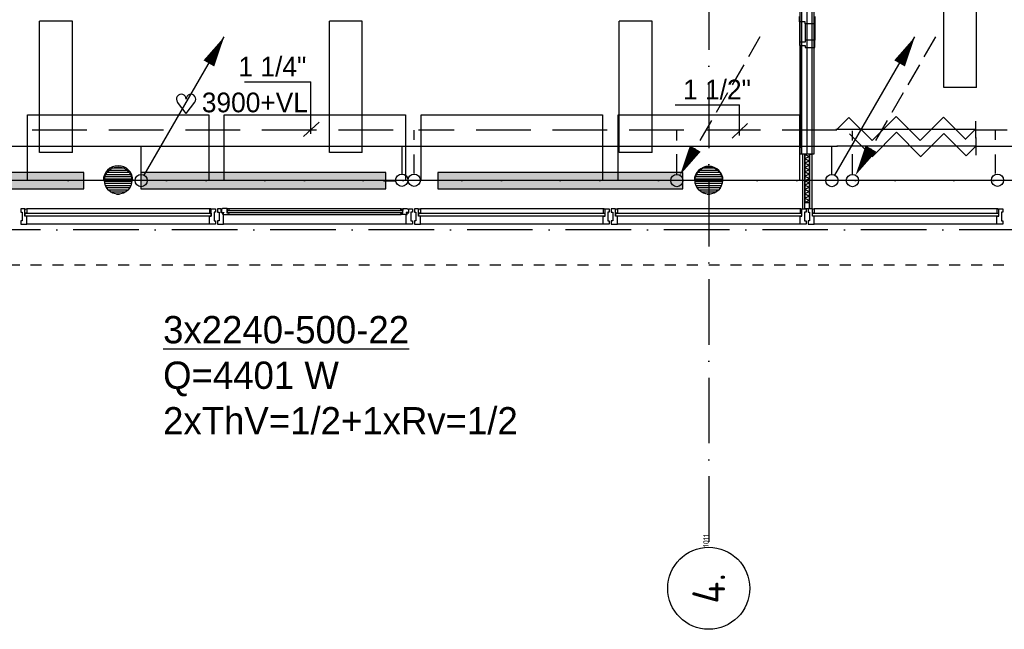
# Model space of a CAD drawing. Extents: x -866131 to -691536, y 173952 to 258052.
# Tile 132 of 160: x -748903 to -739900, y 213166 to 218743. Entities that reach past the tile are written whole.
import ezdxf
from ezdxf.enums import TextEntityAlignment as Align

# ---------------------------------------------------------------- set-up
doc = ezdxf.new("R2010")
doc.units = 0
doc.header["$LTSCALE"] = 100
for name, pattern in [('2322107', [2000, 1000, 1000]), ('2322108', [7, 5, -2]), ('DASHDOT', [9, 6, -1.5, 0, -1.5]), ('HIDDEN', [2, 1, -1])]:
    doc.linetypes.add(name, pattern=pattern)
doc.layers.get('0').update_dxf_attribs({"linetype": 'CONTINUOUS'})
for name, color, linetype in [('AL$1----_ALGEMEEN', 7, 'CONTINUOUS'), ('AL$7----_STRAMIEN', 1, 'DASHDOT'), ('AL21----_BUITENWAND', 4, 'CONTINUOUS'), ('AL21K---_ISOLATIE', 1, 'CONTINUOUS'), ('AL22----_BINNENWAND', 7, 'CONTINUOUS'), ('AL28----_KONSTRUKTIE', 3, 'CONTINUOUS'), ('AL31----_BUITENKOZ', 7, 'CONTINUOUS'), ('AL32----_BINNENKOZ', 7, 'CONTINUOUS'), ('ALL-----_REFLIJNEN', 8, 'CONTINUOUS'), ('ALN-----_BLOCKNAAM', 2, 'CONTINUOUS'), ('ALXAA---_GEWBETON', 12, 'CONTINUOUS'), ('ALXOU---_GLAS', 7, 'CONTINUOUS'), ('ARMATUUR', 8, 'CONTINUOUS'), ('WI561---', 1, 'CONTINUOUS'), ('WL561---', 4, 'CONTINUOUS'), ('WL561---_AANVOER', 4, 'CONTINUOUS'), ('WL561---_RETOUR', 4, 'CONTINUOUS'), ('WL570---', 3, 'CONTINUOUS'), ('WL570---_RETOUR', 3, 'CONTINUOUS')]:
    doc.layers.add(name, color=color, linetype=linetype)
doc.styles.add('BURO-018', font='BUROFONT.shx', dxfattribs={"height": 180})
doc.styles.add('BURO-025', font='BUROFONT.shx', dxfattribs={"height": 250})
doc.styles.get("Standard").update_dxf_attribs({"font": 'ISOCP'})
pattern_1 = [(0, (-898303.18, 183726.94), (0, 20), [])]

# ---------------------------------------------------------------- blocks, each defined once
blk = doc.blocks.new('1011')
at = {"layer": 'AL$7----_STRAMIEN', "color": 7, "linetype": 'CONTINUOUS'}
blk.add_circle((-750, 0), 750, dxfattribs=at)
at = {"layer": 'ALN-----_BLOCKNAAM', "linetype": 'CONTINUOUS'}
blk.add_text('1011', height=100, dxfattribs=at).set_placement((0, 0))
blk = doc.blocks.new('2322401')
at = {"color": 0, "linetype": 'CONTINUOUS'}
for p, q in [((-0.5, 0.5, 1), (-0.5, 0.5)), ((-0.5, 0.5, 1), (-0.5, -0.5, 1)), ((0.5, 0.5, 1), (-0.5, 0.5, 1)), ((0.5, 0.5), (-0.5, 0.5)), ((-0.5, 0.5), (-0.5, -0.5)), ((0.5, 0.5, 1), (0.5, 0.5)), ((0.5, -0.5, 1), (0.5, 0.5, 1)), ((0.5, -0.5), (0.5, 0.5)), ((-0.5, -0.5, 1), (-0.5, -0.5)), ((-0.5, -0.5, 1), (0.5, -0.5, 1)), ((-0.5, -0.5), (0.5, -0.5)), ((0.5, -0.5, 1), (0.5, -0.5))]:
    blk.add_line(p, q, dxfattribs=at)
blk = doc.blocks.new('CVHATCH1')
at = {"color": 0, "linetype": 'CONTINUOUS'}
blk.add_solid([(-0.5, -0.5), (0.5, -0.5), (-0.5, 0.5), (0.5, 0.5)], dxfattribs=at)
blk = doc.blocks.new('LDV1107')
at = {"color": 0, "linetype": 'CONTINUOUS'}
blk.add_line((0.25, 0.433), (6.75, 11.691), dxfattribs=at)
blk.add_lwpolyline([(6.75, 11.691, 0, 1, 0), (5.5, 9.526, 1, 1, 0)], format="xyseb", dxfattribs=at)
blk.add_circle((0, 0), 0.5, dxfattribs=at)
blk = doc.blocks.new('LDV3108')
at = {"color": 0, "linetype": 'CONTINUOUS'}
for p, q in [((6.75, 11.691), (5.813, 10.068)), ((5.438, 9.418), (4.5, 7.794)), ((4.125, 7.145), (3.188, 5.521)), ((2.813, 4.871), (1.875, 3.248)), ((1.5, 2.598), (0.563, 0.974))]:
    blk.add_line(p, q, dxfattribs=at)
blk.add_lwpolyline([(0.25, 0.433, 0, 1, 0), (1.5, 2.598, 1, 1, 0)], format="xyseb", dxfattribs=at)
blk.add_circle((0, 0), 0.5, dxfattribs=at)
blk = doc.blocks.new('CVRINFO2')
at = {"color": 0, "linetype": 'CONTINUOUS', "style": 'BURO-025'}
for tag, p in [('CV_TEXT125', (0, 0)), ('CV_TEXT225', (0, -4.167)), ('CV_TEXT325', (0, -8.333)), ('CV_TEXT425', (0, -12.5))]:
    blk.add_attdef(tag, p, '', height=2.5, dxfattribs=at)
blk = doc.blocks.new('HART')
at = {"color": 1}
for q in [(-28.1, 39.5), (51.4, 39.5)]:
    blk.add_line((11.6, -12.9), q, dxfattribs=at)
for centre, start, end in [((-10.5, 52.8), 0, 217.1867), ((33.8, 52.8), 322.8133, 180)]:
    blk.add_arc(centre, 22.1, start, end, dxfattribs=at)

msp = doc.modelspace()

# ---------------------------------------------------------------- hatches: boundary and pattern name
at = {"layer": 'ALL-----_REFLIJNEN', "linetype": 'CONTINUOUS'}
h = msp.add_hatch(dxfattribs=at)
h.set_pattern_fill('GEWPBET', color=8, scale=100, style=0)
h.set_pattern_definition(pattern_1)
edge = h.paths.add_edge_path()
edge.add_arc((-748003.003, 217271.228), 125, 0, 360)
h = msp.add_hatch(dxfattribs=at)
h.set_pattern_fill('GEWPBET', color=8, scale=100, style=0)
h.set_pattern_definition(pattern_1)
edge = h.paths.add_edge_path()
edge.add_arc((-748003.003, 217271.228), 125, 0, 360)
at = {"layer": 'ALXAA---_GEWBETON'}
h = msp.add_hatch(dxfattribs=at)
h.set_pattern_fill('GEWPBET', color=8, scale=100, style=0)
h.set_pattern_definition([(0, (-892903.18, 183726.94), (0, 20), [])])
edge = h.paths.add_edge_path()
edge.add_arc((-742603.003, 217271.228), 125, 0, 360)

# ---------------------------------------------------------------- linework, layer by layer
at = {"color": 3, "linetype": 'CONTINUOUS'}
for p, q in [((-741320.91, 217848.024), (-741436.087, 217732.846)), ((-741109.354, 217636.468), (-741320.91, 217848.024)), ((-740889.64, 217856.182), (-741109.354, 217636.468)), ((-740669.926, 217636.468), (-740889.64, 217856.182)), ((-740455.799, 217850.595), (-740669.926, 217636.468)), ((-740251.546, 217646.343), (-740455.799, 217850.595)), ((-740162.974, 217814.404), (-740162.974, 217659.94)), ((-740170.756, 217737.073), (-741440.317, 217737.073)), ((-741105.124, 217488.322), (-741316.68, 217699.878)), ((-740885.41, 217712.428), (-741105.124, 217492.714)), ((-740665.696, 217492.714), (-740885.41, 217712.428)), ((-740451.569, 217702.449), (-740665.696, 217488.322)), ((-740247.461, 217498.342), (-740451.569, 217702.449)), ((-740169.562, 217736.784), (-740255.776, 217650.57)), ((-740158.744, 217663.657), (-740158.744, 217504.201)), ((-740162.296, 217584.7), (-741431.857, 217584.7)), ((-740161.102, 217584.7), (-740247.461, 217498.342))]:
    msp.add_line(p, q, dxfattribs=at)
at = {"layer": 'AL$1----_ALGEMEEN', "color": 8}
msp.add_lwpolyline([(-747867.993, 217271.366, 0.9989735), (-748138.012, 217271.366), (-748831.826, 217271.366), (-748831.826, 217871.366), (-747173.826, 217871.366), (-747173.826, 217271.366)], format="xyb", close=True, dxfattribs=at)
for points in [[(-747031.826, 217271.366), (-747031.826, 217871.366), (-745373.826, 217871.366), (-745373.826, 217271.366)], [(-745231.826, 217271.366), (-745231.826, 217871.366), (-743573.826, 217871.366), (-743573.826, 217271.366)]]:
    msp.add_lwpolyline(points, close=True, dxfattribs=at)
at = {"layer": 'AL$7----_STRAMIEN', "color": 1}
msp.add_line((-720345.22, 217271.228), (-755752.725, 217271.228), dxfattribs=at)
for points in [[(-742602.826, 224468.904), (-742602.826, 213916.491)], [(-730609.16, 217271.228), (-862679.018, 217271.228)], [(-719909.644, 216821.228), (-863263.924, 216821.228)]]:
    msp.add_lwpolyline(points, dxfattribs=at)
at = {"layer": 'AL21----_BUITENWAND', "color": 8, "linetype": 'HIDDEN'}
msp.add_line((-758802.826, 216501.366), (-726402.826, 216501.366), dxfattribs=at)
at = {"layer": 'AL21K---_ISOLATIE', "color": 8, "linetype": 'CONTINUOUS'}
for points in [[(-741724.643, 217511.366), (-741724.643, 217069.366)], [(-741724.643, 217510.761), (-741681.009, 217491.275), (-741724.643, 217471.184), (-741681.009, 217451.094), (-741724.643, 217431.003), (-741681.009, 217410.912), (-741724.643, 217390.821), (-741681.009, 217370.73), (-741724.643, 217350.639), (-741681.009, 217330.548), (-741724.643, 217310.457), (-741681.009, 217290.366), (-741724.643, 217270.275), (-741681.009, 217250.184), (-741724.643, 217230.094), (-741681.009, 217210.003), (-741724.643, 217189.912), (-741681.009, 217169.821), (-741724.643, 217149.73), (-741681.009, 217129.639), (-741724.643, 217109.548), (-741681.009, 217089.457), (-741724.643, 217069.972)], [(-741681.009, 217511.366), (-741681.009, 217069.366)]]:
    msp.add_lwpolyline(points, dxfattribs=at)
at = {"layer": 'AL22----_BINNENWAND', "color": 8}
for p, q in [((-741765.326, 217511.366), (-741765.326, 226922.366)), ((-741765.326, 217511.366), (-741765.326, 226922.366)), ((-741640.326, 226922.366), (-741640.326, 217511.366)), ((-741640.326, 226922.366), (-741640.326, 217511.366)), ((-741640.326, 217511.366), (-741765.326, 217511.366)), ((-741640.326, 217511.366), (-741765.326, 217511.366))]:
    msp.add_line(p, q, dxfattribs=at)
at = {"layer": 'AL22----_BINNENWAND', "color": 8, "linetype": 'CONTINUOUS'}
for p, q in [((-741750.326, 217511.366), (-741750.326, 226922.366)), ((-741750.326, 217511.366), (-741750.326, 226922.366)), ((-741655.326, 217511.366), (-741655.326, 226922.366)), ((-741655.326, 217511.366), (-741655.326, 226922.366))]:
    msp.add_line(p, q, dxfattribs=at)
at = {"layer": 'AL28----_KONSTRUKTIE', "color": 8}
for centre in [(-748002.826, 217271.228), (-748002.826, 217271.228), (-742603.003, 217271.228), (-742602.826, 217271.228), (-742602.826, 217271.228)]:
    msp.add_circle(centre, 125, dxfattribs=at)
at = {"layer": 'AL31----_BUITENKOZ', "color": 8, "linetype": 'CONTINUOUS'}
for p, q in [((-748854.826, 217011.366), (-748893.826, 217011.366)), ((-748893.826, 217011.366), (-748893.826, 217005.366)), ((-748893.826, 217005.366), (-748893.826, 216991.366)), ((-748893.826, 216991.366), (-748893.826, 216991.366)), ((-748893.826, 216991.366), (-748893.826, 216981.366)), ((-748893.826, 216981.366), (-748879.826, 216981.366)), ((-748879.826, 216981.366), (-748879.826, 216901.366)), ((-748854.826, 216944.366), (-748854.826, 217011.366)), ((-748854.826, 216974.367), (-748854.826, 217006.366)), ((-748854.826, 217006.366), (-748849.826, 217006.366)), ((-748837.826, 216974.367), (-748854.826, 216974.367)), ((-748849.826, 217006.366), (-748849.826, 217011.366)), ((-748849.826, 217011.366), (-748837.826, 217011.366)), ((-748837.826, 217011.366), (-748837.826, 216974.367)), ((-747155.826, 217011.366), (-747167.826, 217011.366)), ((-747167.826, 217011.366), (-747167.826, 216974.367)), ((-747167.826, 216974.367), (-747150.826, 216974.367)), ((-747155.826, 217006.366), (-747155.826, 217011.366)), ((-747150.826, 217006.366), (-747155.826, 217006.366)), ((-747150.826, 217011.366), (-747111.826, 217011.366)), ((-747150.826, 216944.366), (-747150.826, 217011.366)), ((-747150.826, 216974.367), (-747150.826, 217006.366)), ((-747111.826, 216981.366), (-747125.826, 216981.366)), ((-747125.826, 216981.366), (-747125.826, 216901.366)), ((-747111.826, 217011.366), (-747111.826, 217005.366)), ((-747111.826, 217005.366), (-747111.826, 216991.366)), ((-747111.826, 216991.366), (-747111.826, 216991.366)), ((-747111.826, 216991.366), (-747111.826, 216981.366)), ((-745254.826, 217011.366), (-745293.826, 217011.366)), ((-745293.826, 217011.366), (-745293.826, 217005.366)), ((-745293.826, 217005.366), (-745293.826, 216991.366)), ((-745293.826, 216991.366), (-745293.826, 216991.366)), ((-745293.826, 216991.366), (-745293.826, 216981.366)), ((-745293.826, 216981.366), (-745279.826, 216981.366)), ((-745279.826, 216981.366), (-745279.826, 216901.366)), ((-745254.826, 216944.366), (-745254.826, 217011.366)), ((-745254.826, 216974.367), (-745254.826, 217006.366)), ((-745254.826, 217006.366), (-745249.826, 217006.366)), ((-745237.826, 216974.367), (-745254.826, 216974.367)), ((-745249.826, 217006.366), (-745249.826, 217011.366)), ((-745249.826, 217011.366), (-745237.826, 217011.366)), ((-745237.826, 217011.366), (-745237.826, 216974.367)), ((-743555.826, 217011.366), (-743567.826, 217011.366)), ((-743567.826, 217011.366), (-743567.826, 216974.367)), ((-743567.826, 216974.367), (-743550.826, 216974.367)), ((-743555.826, 217006.366), (-743555.826, 217011.366)), ((-743550.826, 217006.366), (-743555.826, 217006.366)), ((-743550.826, 217011.366), (-743511.826, 217011.366)), ((-743550.826, 216944.366), (-743550.826, 217011.366)), ((-743550.826, 216974.367), (-743550.826, 217006.366)), ((-743511.826, 216981.366), (-743525.826, 216981.366)), ((-743525.826, 216981.366), (-743525.826, 216901.366)), ((-743511.826, 217011.366), (-743511.826, 217005.366)), ((-743511.826, 217005.366), (-743511.826, 216991.366)), ((-743511.826, 216991.366), (-743511.826, 216991.366)), ((-743511.826, 216991.366), (-743511.826, 216981.366)), ((-743454.826, 217011.366), (-743493.826, 217011.366)), ((-743493.826, 217011.366), (-743493.826, 217005.366)), ((-743493.826, 217005.366), (-743493.826, 216991.366)), ((-743493.826, 216991.366), (-743493.826, 216991.366)), ((-743493.826, 216991.366), (-743493.826, 216981.366)), ((-743493.826, 216981.366), (-743479.826, 216981.366)), ((-743479.826, 216981.366), (-743479.826, 216901.366)), ((-743454.826, 216944.366), (-743454.826, 217011.366)), ((-743454.826, 216974.367), (-743454.826, 217006.366)), ((-743454.826, 217006.366), (-743449.826, 217006.366)), ((-743437.826, 216974.367), (-743454.826, 216974.367)), ((-743449.826, 217006.366), (-743449.826, 217011.366)), ((-743449.826, 217011.366), (-743437.826, 217011.366)), ((-743437.826, 217011.366), (-743437.826, 216974.367)), ((-739955.826, 217011.366), (-739967.826, 217011.366)), ((-739967.826, 217011.366), (-739967.826, 216974.367)), ((-739967.826, 216974.367), (-739950.826, 216974.367)), ((-739955.826, 217006.366), (-739955.826, 217011.366)), ((-739950.826, 217006.366), (-739955.826, 217006.366)), ((-739950.826, 217011.366), (-739911.826, 217011.366)), ((-739950.826, 216944.366), (-739950.826, 217011.366)), ((-739950.826, 216974.367), (-739950.826, 217006.366)), ((-739911.826, 216981.366), (-739925.826, 216981.366)), ((-739925.826, 216981.366), (-739925.826, 216901.366)), ((-739911.826, 217011.366), (-739911.826, 217005.366)), ((-739911.826, 217005.366), (-739911.826, 216991.366)), ((-739911.826, 216991.366), (-739911.826, 216991.366)), ((-739911.826, 216991.366), (-739911.826, 216981.366)), ((-748879.826, 216901.366), (-748893.826, 216901.366)), ((-748893.826, 216901.366), (-748893.826, 216892.366)), ((-748893.826, 216892.366), (-748893.826, 216892.366)), ((-748893.826, 216892.366), (-748893.826, 216878.366)), ((-748837.826, 216944.366), (-748854.826, 216944.366)), ((-748837.826, 216891.366), (-748837.826, 216944.366)), ((-748837.826, 216883.366), (-748837.826, 216891.366)), ((-748837.826, 216879.366), (-748837.826, 216883.366)), ((-747167.826, 216891.366), (-747167.826, 216944.366)), ((-747167.826, 216944.366), (-747150.826, 216944.366)), ((-747167.826, 216883.366), (-747167.826, 216891.366)), ((-747167.826, 216879.366), (-747167.826, 216883.366)), ((-747125.826, 216901.366), (-747111.826, 216901.366)), ((-747111.826, 216901.366), (-747111.826, 216891.866)), ((-747111.826, 216891.866), (-747111.826, 216891.866)), ((-747111.826, 216891.866), (-747111.826, 216878.366)), ((-745279.826, 216901.366), (-745293.826, 216901.366)), ((-745293.826, 216901.366), (-745293.826, 216892.366)), ((-745293.826, 216892.366), (-745293.826, 216892.366)), ((-745293.826, 216892.366), (-745293.826, 216878.366)), ((-745237.826, 216944.366), (-745254.826, 216944.366)), ((-745237.826, 216891.366), (-745237.826, 216944.366)), ((-745237.826, 216883.366), (-745237.826, 216891.366)), ((-745237.826, 216879.366), (-745237.826, 216883.366)), ((-743567.826, 216891.366), (-743567.826, 216944.366)), ((-743567.826, 216944.366), (-743550.826, 216944.366)), ((-743567.826, 216883.366), (-743567.826, 216891.366)), ((-743567.826, 216879.366), (-743567.826, 216883.366)), ((-743525.826, 216901.366), (-743511.826, 216901.366)), ((-743511.826, 216901.366), (-743511.826, 216891.866)), ((-743511.826, 216891.866), (-743511.826, 216891.866)), ((-743511.826, 216891.866), (-743511.826, 216878.366)), ((-743479.826, 216901.366), (-743493.826, 216901.366)), ((-743493.826, 216901.366), (-743493.826, 216892.366)), ((-743493.826, 216892.366), (-743493.826, 216892.366)), ((-743493.826, 216892.366), (-743493.826, 216878.366)), ((-743437.826, 216944.366), (-743454.826, 216944.366)), ((-743437.826, 216891.366), (-743437.826, 216944.366)), ((-743437.826, 216883.366), (-743437.826, 216891.366)), ((-743437.826, 216879.366), (-743437.826, 216883.366)), ((-739967.826, 216891.366), (-739967.826, 216944.366)), ((-739967.826, 216944.366), (-739950.826, 216944.366)), ((-739967.826, 216883.366), (-739967.826, 216891.366)), ((-739967.826, 216879.366), (-739967.826, 216883.366)), ((-739925.826, 216901.366), (-739911.826, 216901.366)), ((-739911.826, 216901.366), (-739911.826, 216891.866)), ((-739911.826, 216891.866), (-739911.826, 216891.866)), ((-739911.826, 216891.866), (-739911.826, 216878.366)), ((-748893.826, 216878.366), (-748893.826, 216872.366)), ((-748893.826, 216872.366), (-748874.899, 216872.366)), ((-748874.899, 216872.366), (-748837.826, 216872.366)), ((-748837.826, 216872.366), (-748837.826, 216879.366)), ((-747167.826, 216872.366), (-747167.826, 216879.366)), ((-747130.754, 216872.366), (-747167.826, 216872.366)), ((-747111.826, 216872.366), (-747130.754, 216872.366)), ((-747111.826, 216878.366), (-747111.826, 216872.366)), ((-745293.826, 216878.366), (-745293.826, 216872.366)), ((-745293.826, 216872.366), (-745274.899, 216872.366)), ((-745274.899, 216872.366), (-745237.826, 216872.366)), ((-745237.826, 216872.366), (-745237.826, 216879.366)), ((-743567.826, 216872.366), (-743567.826, 216879.366)), ((-743530.754, 216872.366), (-743567.826, 216872.366)), ((-743511.826, 216872.366), (-743530.754, 216872.366)), ((-743511.826, 216878.366), (-743511.826, 216872.366)), ((-743493.826, 216878.366), (-743493.826, 216872.366)), ((-743493.826, 216872.366), (-743474.899, 216872.366)), ((-743474.899, 216872.366), (-743437.826, 216872.366)), ((-743437.826, 216872.366), (-743437.826, 216879.366)), ((-739967.826, 216872.366), (-739967.826, 216879.366)), ((-739930.754, 216872.366), (-739967.826, 216872.366)), ((-739911.826, 216872.366), (-739930.754, 216872.366)), ((-739911.826, 216878.366), (-739911.826, 216872.366))]:
    msp.add_line(p, q, dxfattribs=at)
at = {"layer": 'AL31----_BUITENKOZ', "color": 8}
for p, q in [((-747167.826, 217011.366), (-748837.826, 217011.366)), ((-747093.826, 217011.366), (-747093.826, 216981.866)), ((-747060.826, 217011.366), (-747093.826, 217011.366)), ((-747093.826, 216981.866), (-747079.826, 216981.866)), ((-747079.826, 216981.866), (-747079.826, 216901.866)), ((-747060.826, 216975.366), (-747060.826, 217011.366)), ((-747046.826, 216975.366), (-747060.826, 216975.366)), ((-747050.577, 217010.124), (-747057.642, 217010.124)), ((-747057.642, 217010.124), (-747057.642, 216980.366)), ((-747057.642, 216980.366), (-747035.142, 216980.366)), ((-747048.128, 217014.366), (-747050.577, 217010.124)), ((-747005.642, 217014.366), (-747048.128, 217014.366)), ((-747046.826, 216960.366), (-747046.826, 216975.366)), ((-747035.142, 216975.366), (-747043.142, 216975.366)), ((-747043.142, 216975.366), (-747043.142, 216960.366)), ((-747035.142, 216980.366), (-747035.142, 216975.366)), ((-747005.642, 216973.366), (-747005.642, 217014.366)), ((-747005.642, 217012.07), (-747005.642, 216998.538)), ((-746988.642, 217012.07), (-747005.642, 217012.07)), ((-747005.642, 216998.538), (-746988.642, 216998.538)), ((-746988.642, 216973.366), (-747005.642, 216973.366)), ((-746990.701, 217014.366), (-745414.951, 217014.366)), ((-746990.701, 216960.366), (-746988.642, 216973.366)), ((-746988.642, 216998.538), (-746988.642, 217012.07)), ((-745417.01, 216998.538), (-745417.01, 217012.07)), ((-745417.01, 217012.07), (-745400.01, 217012.07)), ((-745400.01, 216998.538), (-745417.01, 216998.538)), ((-745414.951, 216960.366), (-745417.01, 216973.366)), ((-745417.01, 216973.366), (-745400.01, 216973.366)), ((-745400.01, 216973.366), (-745400.01, 217014.366)), ((-745400.01, 217014.366), (-745357.524, 217014.366)), ((-745400.01, 217012.07), (-745400.01, 216998.538)), ((-745348.01, 216980.366), (-745370.51, 216980.366)), ((-745370.51, 216980.366), (-745370.51, 216975.366)), ((-745370.51, 216975.366), (-745362.51, 216975.366)), ((-745362.51, 216975.366), (-745362.51, 216960.366)), ((-745358.826, 216960.366), (-745358.826, 216975.366)), ((-745358.826, 216975.366), (-745344.826, 216975.366)), ((-745357.524, 217014.366), (-745355.075, 217010.124)), ((-745355.075, 217010.124), (-745348.01, 217010.124)), ((-745348.01, 217010.124), (-745348.01, 216980.366)), ((-745344.826, 216975.366), (-745344.826, 217011.366)), ((-745344.826, 217011.366), (-745311.826, 217011.366)), ((-745311.826, 216981.866), (-745325.826, 216981.866)), ((-745325.826, 216981.866), (-745325.826, 216901.866)), ((-745311.826, 217011.366), (-745311.826, 216981.866)), ((-743567.826, 217011.366), (-745237.826, 217011.366)), ((-741767.826, 217011.366), (-743437.826, 217011.366)), ((-739967.826, 217011.366), (-741637.826, 217011.366)), ((-747079.826, 216901.866), (-747093.826, 216901.866)), ((-747093.826, 216901.866), (-747093.826, 216872.366)), ((-747037.826, 216960.366), (-747046.826, 216960.366)), ((-747043.142, 216960.366), (-747037.826, 216960.366)), ((-747037.826, 216960.366), (-746990.701, 216960.366)), ((-747037.826, 216872.366), (-747037.826, 216960.366)), ((-746990.701, 216960.366), (-745414.951, 216960.366)), ((-745367.826, 216960.366), (-745414.951, 216960.366)), ((-745362.51, 216960.366), (-745367.826, 216960.366)), ((-745367.826, 216872.366), (-745367.826, 216960.366)), ((-745367.826, 216960.366), (-745358.826, 216960.366)), ((-745325.826, 216901.866), (-745311.826, 216901.866)), ((-745311.826, 216901.866), (-745311.826, 216872.366)), ((-747167.826, 216872.366), (-748837.826, 216872.366)), ((-747093.826, 216872.366), (-747037.826, 216872.366)), ((-745367.826, 216872.366), (-747037.826, 216872.366)), ((-745311.826, 216872.366), (-745367.826, 216872.366)), ((-743567.826, 216872.366), (-745237.826, 216872.366)), ((-741767.826, 216872.366), (-743437.826, 216872.366)), ((-739967.826, 216872.366), (-741637.826, 216872.366))]:
    msp.add_line(p, q, dxfattribs=at)
for points in [[(-747167.826, 217011.366), (-748837.826, 217011.366)], [(-746990.701, 217014.366), (-745414.951, 217014.366)], [(-743567.826, 217011.366), (-745237.826, 217011.366)], [(-746990.701, 216960.366), (-745414.951, 216960.366)], [(-747167.826, 216872.366), (-748837.826, 216872.366)], [(-745367.826, 216872.366), (-747037.826, 216872.366)], [(-743567.826, 216872.366), (-745237.826, 216872.366)]]:
    msp.add_lwpolyline(points, dxfattribs=at)
at = {"layer": 'AL31----_BUITENKOZ', "color": 8, "linetype": 'CONTINUOUS'}
for points in [[(-747150.826, 216974.367), (-747150.826, 217006.366), (-747155.826, 217006.366), (-747155.826, 217011.366), (-747167.826, 217011.366), (-747167.826, 216974.367)], [(-747150.826, 217011.366), (-747111.826, 217011.366), (-747111.826, 217005.366), (-747111.826, 216991.366), (-747111.826, 216991.366), (-747111.826, 216981.366), (-747125.826, 216981.366), (-747125.826, 216901.366), (-747111.826, 216901.366), (-747111.826, 216891.866), (-747111.826, 216891.866), (-747111.826, 216878.366), (-747111.826, 216872.366), (-747130.754, 216872.366), (-747167.826, 216872.366), (-747167.826, 216879.366), (-747167.826, 216883.366), (-747167.826, 216891.366), (-747167.826, 216944.366), (-747150.826, 216944.366)], [(-745254.826, 217011.366), (-745293.826, 217011.366), (-745293.826, 217005.366), (-745293.826, 216991.366), (-745293.826, 216991.366), (-745293.826, 216981.366), (-745279.826, 216981.366), (-745279.826, 216901.366), (-745293.826, 216901.366), (-745293.826, 216892.366), (-745293.826, 216892.366), (-745293.826, 216878.366), (-745293.826, 216872.366), (-745274.899, 216872.366), (-745237.826, 216872.366), (-745237.826, 216879.366), (-745237.826, 216883.366), (-745237.826, 216891.366), (-745237.826, 216944.366), (-745254.826, 216944.366)], [(-745254.826, 216974.367), (-745254.826, 217006.366), (-745249.826, 217006.366), (-745249.826, 217011.366), (-745237.826, 217011.366), (-745237.826, 216974.367)], [(-739950.826, 217011.366), (-739911.826, 217011.366), (-739911.826, 217005.366), (-739911.826, 216991.366), (-739911.826, 216991.366), (-739911.826, 216981.366), (-739925.826, 216981.366), (-739925.826, 216901.366), (-739911.826, 216901.366), (-739911.826, 216891.866), (-739911.826, 216891.866), (-739911.826, 216878.366), (-739911.826, 216872.366), (-739930.754, 216872.366), (-739967.826, 216872.366), (-739967.826, 216879.366), (-739967.826, 216883.366), (-739967.826, 216891.366), (-739967.826, 216944.366), (-739950.826, 216944.366)]]:
    msp.add_lwpolyline(points, close=True, dxfattribs=at)
at = {"layer": 'AL31----_BUITENKOZ', "color": 8}
for points in [[(-747093.826, 217011.366), (-747093.826, 216981.866), (-747079.826, 216981.866), (-747079.826, 216901.866), (-747093.826, 216901.866), (-747093.826, 216872.366), (-747037.826, 216872.366), (-747037.826, 216960.366), (-747046.826, 216960.366), (-747046.826, 216975.366), (-747060.826, 216975.366), (-747060.826, 217011.366)], [(-747048.128, 217014.366), (-747050.577, 217010.124), (-747057.642, 217010.124), (-747057.642, 216980.366), (-747035.142, 216980.366), (-747035.142, 216975.366), (-747043.142, 216975.366), (-747043.142, 216960.366), (-747037.826, 216960.366), (-746990.701, 216960.366), (-746988.642, 216973.366), (-747005.642, 216973.366), (-747005.642, 217014.366)], [(-747005.642, 217012.07), (-747005.642, 216998.538), (-746988.642, 216998.538), (-746988.642, 217012.07)], [(-745357.524, 217014.366), (-745355.075, 217010.124), (-745348.01, 217010.124), (-745348.01, 216980.366), (-745370.51, 216980.366), (-745370.51, 216975.366), (-745362.51, 216975.366), (-745362.51, 216960.366), (-745367.826, 216960.366), (-745414.951, 216960.366), (-745417.01, 216973.366), (-745400.01, 216973.366), (-745400.01, 217014.366)], [(-745400.01, 217012.07), (-745400.01, 216998.538), (-745417.01, 216998.538), (-745417.01, 217012.07)], [(-745311.826, 217011.366), (-745311.826, 216981.866), (-745325.826, 216981.866), (-745325.826, 216901.866), (-745311.826, 216901.866), (-745311.826, 216872.366), (-745367.826, 216872.366), (-745367.826, 216960.366), (-745358.826, 216960.366), (-745358.826, 216975.366), (-745344.826, 216975.366), (-745344.826, 217011.366)]]:
    msp.add_lwpolyline(points, close=True, dxfattribs=at)
at = {"layer": 'AL32----_BINNENKOZ', "color": 8}
for p, q in [((-741772.326, 218722.228), (-741772.326, 218772.228)), ((-741772.326, 218722.228), (-741772.326, 218538.228)), ((-741721.326, 218722.228), (-741772.326, 218722.228)), ((-741721.326, 218705.228), (-741721.326, 218722.228)), ((-741721.326, 218705.228), (-741721.326, 218555.228)), ((-741633.326, 218705.228), (-741721.326, 218705.228)), ((-741633.326, 218772.228), (-741633.326, 218705.228)), ((-741633.326, 218705.228), (-741633.326, 218555.228)), ((-741772.326, 218538.228), (-741772.326, 218505.228)), ((-741721.326, 218538.228), (-741772.326, 218538.228)), ((-741772.326, 218538.228), (-741772.326, 218505.228)), ((-741772.326, 218505.228), (-741721.326, 218505.228)), ((-741761.326, 218505.228), (-741761.326, 217571.228)), ((-741633.326, 218555.228), (-741721.326, 218555.228)), ((-741721.326, 218555.228), (-741721.326, 218538.228)), ((-741721.326, 218505.228), (-741721.326, 218488.228)), ((-741633.326, 218488.228), (-741633.326, 218555.228)), ((-741721.326, 218488.228), (-741633.326, 218488.228))]:
    msp.add_line(p, q, dxfattribs=at)
for points in [[(-741744.643, 217511.366), (-741744.643, 217011.366), (-741724.643, 217011.366), (-741724.643, 217511.366)], [(-741661.009, 217511.366), (-741661.009, 217011.366), (-741681.009, 217011.366), (-741681.009, 217511.366)], [(-741723.576, 217069.366), (-741682.076, 217069.366), (-741682.076, 217011.366), (-741723.576, 217011.366)]]:
    msp.add_lwpolyline(points, close=True, dxfattribs=at)
at = {"layer": 'ALL-----_REFLIJNEN', "color": 8, "linetype": 'CONTINUOUS'}
for p, q in [((-741702.826, 217511.366), (-741702.826, 226922.366)), ((-743431.826, 217271.366), (-743431.826, 217871.366)), ((-743431.826, 217871.366), (-741773.826, 217871.366)), ((-741773.826, 217871.366), (-741773.826, 217271.366)), ((-742702.464, 217346.94), (-742503.541, 217346.94)), ((-742683.402, 217366.94), (-742522.603, 217366.94)), ((-742650.284, 217386.94), (-742555.721, 217386.94)), ((-742733.962, 217271.366), (-743431.826, 217271.366)), ((-742727.929, 217266.94), (-742478.076, 217266.94)), ((-742727.011, 217286.94), (-742478.994, 217286.94)), ((-742725.62, 217246.94), (-742480.385, 217246.94)), ((-742722.792, 217306.94), (-742483.213, 217306.94)), ((-742714.9, 217326.94), (-742491.105, 217326.94)), ((-741773.826, 217271.366), (-742472.043, 217271.366)), ((-742719.894, 217226.94), (-742486.111, 217226.94)), ((-742710.204, 217206.94), (-742495.801, 217206.94)), ((-742695.31, 217186.94), (-742510.695, 217186.94)), ((-742671.917, 217166.94), (-742534.088, 217166.94)), ((-742616.333, 217146.94), (-742589.673, 217146.94)), ((-741767.826, 217011.366), (-743437.826, 217011.366)), ((-741755.826, 217011.366), (-741767.826, 217011.366)), ((-741767.826, 217011.366), (-741767.826, 216974.367)), ((-741767.826, 216974.367), (-741750.826, 216974.367)), ((-741755.826, 217006.366), (-741755.826, 217011.366)), ((-741750.826, 217006.366), (-741755.826, 217006.366)), ((-741750.826, 217011.366), (-741711.826, 217011.366)), ((-741750.826, 216944.366), (-741750.826, 217011.366)), ((-741750.826, 216974.367), (-741750.826, 217006.366)), ((-741711.826, 216981.366), (-741725.826, 216981.366)), ((-741725.826, 216981.366), (-741725.826, 216901.366)), ((-741711.826, 217011.366), (-741711.826, 217005.366)), ((-741711.826, 217005.366), (-741711.826, 216991.366)), ((-741711.826, 216991.366), (-741711.826, 216991.366)), ((-741711.826, 216991.366), (-741711.826, 216981.366)), ((-741654.826, 217011.366), (-741693.826, 217011.366)), ((-741693.826, 217011.366), (-741693.826, 217005.366)), ((-741693.826, 217005.366), (-741693.826, 216991.366)), ((-741693.826, 216991.366), (-741693.826, 216991.366)), ((-741693.826, 216991.366), (-741693.826, 216981.366)), ((-741693.826, 216981.366), (-741679.826, 216981.366)), ((-741679.826, 216981.366), (-741679.826, 216901.366)), ((-741654.826, 216944.366), (-741654.826, 217011.366)), ((-741654.826, 216974.367), (-741654.826, 217006.366)), ((-741654.826, 217006.366), (-741649.826, 217006.366)), ((-741637.826, 216974.367), (-741654.826, 216974.367)), ((-741649.826, 217006.366), (-741649.826, 217011.366)), ((-741649.826, 217011.366), (-741637.826, 217011.366)), ((-739967.826, 217011.366), (-741637.826, 217011.366)), ((-741637.826, 217011.366), (-741637.826, 216974.367)), ((-743452.826, 216946.367), (-743452.826, 216972.367)), ((-743452.826, 216972.367), (-741752.826, 216972.367)), ((-741752.826, 216946.367), (-743452.826, 216946.367)), ((-741767.826, 216891.366), (-741767.826, 216944.366)), ((-741767.826, 216944.366), (-741750.826, 216944.366)), ((-741767.826, 216883.366), (-741767.826, 216891.366)), ((-741767.826, 216879.366), (-741767.826, 216883.366)), ((-741752.826, 216972.367), (-741752.826, 216946.367)), ((-741725.826, 216901.366), (-741711.826, 216901.366)), ((-741711.826, 216901.366), (-741711.826, 216891.866)), ((-741711.826, 216891.866), (-741711.826, 216891.866)), ((-741711.826, 216891.866), (-741711.826, 216878.366)), ((-741679.826, 216901.366), (-741693.826, 216901.366)), ((-741693.826, 216901.366), (-741693.826, 216892.366)), ((-741693.826, 216892.366), (-741693.826, 216892.366)), ((-741693.826, 216892.366), (-741693.826, 216878.366)), ((-741637.826, 216944.366), (-741654.826, 216944.366)), ((-741652.826, 216946.367), (-741652.826, 216972.367)), ((-741652.826, 216972.367), (-739952.826, 216972.367)), ((-739952.826, 216946.367), (-741652.826, 216946.367)), ((-741637.826, 216891.366), (-741637.826, 216944.366)), ((-741637.826, 216883.366), (-741637.826, 216891.366)), ((-741637.826, 216879.366), (-741637.826, 216883.366)), ((-739952.826, 216972.367), (-739952.826, 216946.367)), ((-741767.826, 216872.366), (-743437.826, 216872.366)), ((-741767.826, 216872.366), (-741767.826, 216879.366)), ((-741730.754, 216872.366), (-741767.826, 216872.366)), ((-741711.826, 216872.366), (-741730.754, 216872.366)), ((-741711.826, 216878.366), (-741711.826, 216872.366)), ((-741693.826, 216878.366), (-741693.826, 216872.366)), ((-741693.826, 216872.366), (-741674.899, 216872.366)), ((-741674.899, 216872.366), (-741637.826, 216872.366)), ((-741637.826, 216872.366), (-741637.826, 216879.366)), ((-739967.826, 216872.366), (-741637.826, 216872.366))]:
    msp.add_line(p, q, dxfattribs=at)
for points in [[(-748854.826, 217011.366), (-748893.826, 217011.366), (-748893.826, 217005.366), (-748893.826, 216991.366), (-748893.826, 216991.366), (-748893.826, 216981.366), (-748879.826, 216981.366), (-748879.826, 216901.366), (-748893.826, 216901.366), (-748893.826, 216892.366), (-748893.826, 216892.366), (-748893.826, 216878.366), (-748893.826, 216872.366), (-748874.899, 216872.366), (-748837.826, 216872.366), (-748837.826, 216879.366), (-748837.826, 216883.366), (-748837.826, 216891.366), (-748837.826, 216944.366), (-748854.826, 216944.366)], [(-748854.826, 216974.367), (-748854.826, 217006.366), (-748849.826, 217006.366), (-748849.826, 217011.366), (-748837.826, 217011.366), (-748837.826, 216974.367)], [(-743550.826, 216974.367), (-743550.826, 217006.366), (-743555.826, 217006.366), (-743555.826, 217011.366), (-743567.826, 217011.366), (-743567.826, 216974.367)], [(-743550.826, 217011.366), (-743511.826, 217011.366), (-743511.826, 217005.366), (-743511.826, 216991.366), (-743511.826, 216991.366), (-743511.826, 216981.366), (-743525.826, 216981.366), (-743525.826, 216901.366), (-743511.826, 216901.366), (-743511.826, 216891.866), (-743511.826, 216891.866), (-743511.826, 216878.366), (-743511.826, 216872.366), (-743530.754, 216872.366), (-743567.826, 216872.366), (-743567.826, 216879.366), (-743567.826, 216883.366), (-743567.826, 216891.366), (-743567.826, 216944.366), (-743550.826, 216944.366)], [(-743454.826, 217011.366), (-743493.826, 217011.366), (-743493.826, 217005.366), (-743493.826, 216991.366), (-743493.826, 216991.366), (-743493.826, 216981.366), (-743479.826, 216981.366), (-743479.826, 216901.366), (-743493.826, 216901.366), (-743493.826, 216892.366), (-743493.826, 216892.366), (-743493.826, 216878.366), (-743493.826, 216872.366), (-743474.899, 216872.366), (-743437.826, 216872.366), (-743437.826, 216879.366), (-743437.826, 216883.366), (-743437.826, 216891.366), (-743437.826, 216944.366), (-743454.826, 216944.366)], [(-743454.826, 216974.367), (-743454.826, 217006.366), (-743449.826, 217006.366), (-743449.826, 217011.366), (-743437.826, 217011.366), (-743437.826, 216974.367)], [(-739950.826, 216974.367), (-739950.826, 217006.366), (-739955.826, 217006.366), (-739955.826, 217011.366), (-739967.826, 217011.366), (-739967.826, 216974.367)]]:
    msp.add_lwpolyline(points, close=True, dxfattribs=at)
for centre in [(-748003.003, 217271.228), (-748003.003, 217271.228), (-742603.003, 217271.228)]:
    msp.add_circle(centre, 125, dxfattribs=at)
msp.add_arc((-742603.003, 217271.228), 130.96, 0.0606639, 179.9393361, dxfattribs=at)
at = {"layer": 'ALXAA---_GEWBETON', "color": 8}
for p, q in [((-748102.288, 217346.94), (-747903.365, 217346.94)), ((-748102.288, 217346.94), (-747903.365, 217346.94)), ((-748083.226, 217366.94), (-747922.427, 217366.94)), ((-748083.226, 217366.94), (-747922.427, 217366.94)), ((-748050.108, 217386.94), (-747955.545, 217386.94)), ((-748050.108, 217386.94), (-747955.545, 217386.94)), ((-742702.288, 217346.94), (-742503.365, 217346.94)), ((-742702.288, 217346.94), (-742503.365, 217346.94)), ((-742683.226, 217366.94), (-742522.427, 217366.94)), ((-742683.226, 217366.94), (-742522.427, 217366.94)), ((-742650.108, 217386.94), (-742555.545, 217386.94)), ((-742650.108, 217386.94), (-742555.545, 217386.94)), ((-748127.753, 217266.94), (-747877.9, 217266.94)), ((-748127.753, 217266.94), (-747877.9, 217266.94)), ((-748126.835, 217286.94), (-747878.818, 217286.94)), ((-748126.835, 217286.94), (-747878.818, 217286.94)), ((-748125.444, 217246.94), (-747880.208, 217246.94)), ((-748125.444, 217246.94), (-747880.208, 217246.94)), ((-748122.616, 217306.94), (-747883.036, 217306.94)), ((-748122.616, 217306.94), (-747883.036, 217306.94)), ((-748114.724, 217326.94), (-747890.929, 217326.94)), ((-748114.724, 217326.94), (-747890.929, 217326.94)), ((-742727.753, 217266.94), (-742477.9, 217266.94)), ((-742727.753, 217266.94), (-742477.9, 217266.94)), ((-742726.835, 217286.94), (-742478.818, 217286.94)), ((-742726.835, 217286.94), (-742478.818, 217286.94)), ((-742725.444, 217246.94), (-742480.208, 217246.94)), ((-742725.444, 217246.94), (-742480.208, 217246.94)), ((-742722.616, 217306.94), (-742483.036, 217306.94)), ((-742722.616, 217306.94), (-742483.036, 217306.94)), ((-742714.724, 217326.94), (-742490.929, 217326.94)), ((-742714.724, 217326.94), (-742490.929, 217326.94)), ((-748119.718, 217226.94), (-747885.935, 217226.94)), ((-748119.718, 217226.94), (-747885.935, 217226.94)), ((-748110.028, 217206.94), (-747895.625, 217206.94)), ((-748110.028, 217206.94), (-747895.625, 217206.94)), ((-748095.134, 217186.94), (-747910.519, 217186.94)), ((-748095.134, 217186.94), (-747910.519, 217186.94)), ((-748071.74, 217166.94), (-747933.912, 217166.94)), ((-748071.74, 217166.94), (-747933.912, 217166.94)), ((-742719.718, 217226.94), (-742485.935, 217226.94)), ((-742719.718, 217226.94), (-742485.935, 217226.94)), ((-742710.028, 217206.94), (-742495.625, 217206.94)), ((-742710.028, 217206.94), (-742495.625, 217206.94)), ((-742695.134, 217186.94), (-742510.519, 217186.94)), ((-742695.134, 217186.94), (-742510.519, 217186.94)), ((-742671.74, 217166.94), (-742533.912, 217166.94)), ((-742671.74, 217166.94), (-742533.912, 217166.94)), ((-748016.156, 217146.94), (-747989.496, 217146.94)), ((-748016.156, 217146.94), (-747989.496, 217146.94)), ((-742616.156, 217146.94), (-742589.496, 217146.94)), ((-742616.156, 217146.94), (-742589.496, 217146.94))]:
    msp.add_line(p, q, dxfattribs=at)
at = {"layer": 'ALXOU---_GLAS', "color": 8}
for p, q in [((-747003.642, 216975.367), (-747003.642, 216996.538)), ((-747003.642, 216996.538), (-745402.01, 216996.538)), ((-745402.01, 216975.367), (-747003.642, 216975.367)), ((-745402.01, 216996.538), (-745402.01, 216975.367)), ((-748852.826, 216946.367), (-748852.826, 216972.367)), ((-748852.826, 216972.367), (-747152.826, 216972.367)), ((-747152.826, 216946.367), (-748852.826, 216946.367)), ((-747152.826, 216972.367), (-747152.826, 216946.367)), ((-745252.826, 216946.367), (-745252.826, 216972.367)), ((-745252.826, 216972.367), (-743552.826, 216972.367)), ((-743552.826, 216946.367), (-745252.826, 216946.367)), ((-743552.826, 216972.367), (-743552.826, 216946.367)), ((-743452.826, 216946.367), (-743452.826, 216972.367)), ((-743452.826, 216972.367), (-741752.826, 216972.367)), ((-741752.826, 216946.367), (-743452.826, 216946.367)), ((-741652.826, 216972.367), (-739952.826, 216972.367)), ((-739952.826, 216946.367), (-741652.826, 216946.367)), ((-739952.826, 216972.367), (-739952.826, 216946.367))]:
    msp.add_line(p, q, dxfattribs=at)
for points in [[(-747003.642, 216975.367), (-747003.642, 216996.538), (-745402.01, 216996.538), (-745402.01, 216975.367)], [(-748852.826, 216946.367), (-748852.826, 216972.367), (-747152.826, 216972.367), (-747152.826, 216946.367)], [(-745252.826, 216946.367), (-745252.826, 216972.367), (-743552.826, 216972.367), (-743552.826, 216946.367)]]:
    msp.add_lwpolyline(points, close=True, dxfattribs=at)
at = {"layer": 'ARMATUUR', "color": 8}
for points in [[(-740452.826, 218121.228), (-740452.826, 219321.228)], [(-740152.826, 218121.228), (-740152.826, 219321.228)], [(-748420.326, 218729.366), (-748720.326, 218729.366)], [(-748720.326, 217529.366), (-748720.326, 218729.366)], [(-748420.326, 217529.366), (-748420.326, 218729.366)], [(-746070.098, 217529.366), (-746070.098, 218729.366)], [(-745770.098, 218729.366), (-746070.098, 218729.366)], [(-745770.098, 217529.366), (-745770.098, 218729.366)], [(-743120.098, 218729.366), (-743420.098, 218729.366)], [(-743420.098, 217529.366), (-743420.098, 218729.366)], [(-743120.098, 217529.366), (-743120.098, 218729.366)], [(-740152.826, 218121.228), (-740452.826, 218121.228)], [(-748420.326, 217529.366), (-748720.326, 217529.366)], [(-745770.098, 217529.366), (-746070.098, 217529.366)], [(-743120.098, 217529.366), (-743420.098, 217529.366)]]:
    msp.add_lwpolyline(points, dxfattribs=at)
at = {"layer": 'WI561---', "color": 4}
for p, q in [((-745463.615, 217266.29), (-745576.052, 217266.29)), ((-745210.265, 217274.935), (-745054.584, 217274.935))]:
    msp.add_line(p, q, dxfattribs=at)
at = {"layer": 'WL561---_AANVOER', "linetype": '2322107'}
for p, q in [((-745307.797, 217582.584), (-750826.716, 217582.584)), ((-747792.027, 217327.478), (-747792.027, 217575.672)), ((-745405.335, 217331.851), (-745405.335, 217582.584)), ((-741425.217, 217582.584), (-745338.36, 217582.584)), ((-741476.435, 217327.646), (-741476.435, 217575.841)), ((-734403.205, 217582.584), (-740158.485, 217582.584))]:
    msp.add_line(p, q, dxfattribs=at)
at = {"layer": 'WL561---_RETOUR', "linetype": '2322108'}
for p, q in [((-745487.794, 217732.584), (-750655.288, 217732.584)), ((-745296.996, 217643.794), (-745296.996, 217732.584)), ((-741429.611, 217732.584), (-745255.288, 217732.584)), ((-742894.184, 217637.823), (-742894.184, 217725.546)), ((-741288.148, 217637.823), (-741288.148, 217725.546)), ((-734274.279, 217732.584), (-740158.485, 217732.584)), ((-739979.483, 217643.794), (-739979.483, 217732.584)), ((-745296.996, 217334.932), (-745296.996, 217510.278)), ((-742894.184, 217327.478), (-742894.184, 217513.147)), ((-741288.148, 217327.478), (-741288.148, 217513.147)), ((-739979.483, 217334.932), (-739979.483, 217510.278))]:
    msp.add_line(p, q, dxfattribs=at)
at = {"layer": 'WL561---_RETOUR', "color": 1}
for centre in [(-745409.239, 217274.205), (-745295.448, 217274.205), (-739961.992, 217274.205)]:
    msp.add_circle(centre, 56.25, dxfattribs=at)
at = {"layer": 'WL570---', "color": 1}
for p, q in [((-746848.728, 218173.736), (-746239.804, 218174.145)), ((-746239.804, 217697.802), (-746239.804, 218174.145)), ((-742908.093, 217964.16), (-742321.837, 217964.555)), ((-742321.837, 217684.592), (-742321.837, 217964.555)), ((-746306.338, 217673.139), (-746164.953, 217806.142)), ((-742388.372, 217659.93), (-742246.986, 217792.933))]:
    msp.add_line(p, q, dxfattribs=at)

# ---------------------------------------------------------------- block references
at = {"layer": 'AL$7----_STRAMIEN'}
ref = msp.add_blockref('1011', (-742602.826, 213916.491), dxfattribs=dict(at, xscale=0.5, yscale=0.5, zscale=0.5, rotation=90))
ref.add_attrib('STR-NAAM', '4.', dxfattribs={"color": 3, "linetype": 'CONTINUOUS', "height": 300, "rotation": 90}).set_placement((-742602.826, 213541.491), align=Align.MIDDLE)
at = {"layer": 'WI561---'}
ref = msp.add_blockref('CVRINFO2', (-747591.4, 215782.325), dxfattribs=dict(at, xscale=100, yscale=100, zscale=100))
ref.add_attrib('CV_TEXT125', '%%u3x2240-500-22', (-747591.4, 215782.325), dxfattribs={"layer": '0', "color": 2, "linetype": 'CONTINUOUS', "height": 250, "style": 'BURO-025'})
ref.add_attrib('CV_TEXT225', 'Q=4401 W', (-747591.4, 215365.658), dxfattribs={"layer": '0', "color": 2, "linetype": 'CONTINUOUS', "height": 250, "style": 'BURO-025'})
ref.add_attrib('CV_TEXT325', '2xThV=1/2+1xRv=1/2', (-747591.4, 214948.991), dxfattribs={"layer": '0', "color": 2, "linetype": 'CONTINUOUS', "height": 250, "style": 'BURO-025'})
at = {"layer": 'WL561---', "xscale": 2240, "yscale": 150}
for name, p, zscale, rotation in [('2322401', (-749437.292, 217271.228), 400, 180.0000000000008), ('CVHATCH1', (-749437.292, 217271.228), 2240, 180.0000000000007), ('2322401', (-746676.276, 217271.228), 400, 180.0000000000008), ('CVHATCH1', (-746676.276, 217271.228), 2240, 180.0000000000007), ('2322401', (-743959.899, 217271.228), 400, 180.0000000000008), ('CVHATCH1', (-743959.899, 217271.228), 2240, 180.0000000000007)]:
    msp.add_blockref(name, p, dxfattribs=dict(at, zscale=zscale, rotation=rotation))
at = {"layer": 'WL561---_AANVOER', "color": 2, "xscale": 112.5, "yscale": 112.5, "zscale": 112.5}
for p in [(-747792.027, 217271.228), (-741476.435, 217271.396)]:
    msp.add_blockref('LDV1107', p, dxfattribs=at)
at = {"layer": 'WL561---_RETOUR', "color": 2, "xscale": 112.5, "yscale": 112.5, "zscale": 112.5}
for p in [(-742894.184, 217271.228), (-741288.148, 217271.228)]:
    msp.add_blockref('LDV3108', p, dxfattribs=at)
at = {"layer": 'WL570---_RETOUR', "xscale": 2, "yscale": 2, "zscale": 2}
msp.add_blockref('HART', (-747404.462, 217910.189), dxfattribs=at)

# ---------------------------------------------------------------- texts
at = {"layer": 'WL570---', "color": 1, "style": 'BURO-018'}
for s, p in [('1 1/4"', (-746902.588, 218223.487)), ('1 1/2"', (-742837.393, 218013.912))]:
    msp.add_text(s, height=180, dxfattribs=at).set_placement(p)
at = {"layer": 'WL570---_RETOUR', "color": 1, "style": 'BURO-018'}
msp.add_text('3900+VL', height=180, dxfattribs=at).set_placement((-747237.541, 217895.684))

doc.saveas('drawing.dxf')
